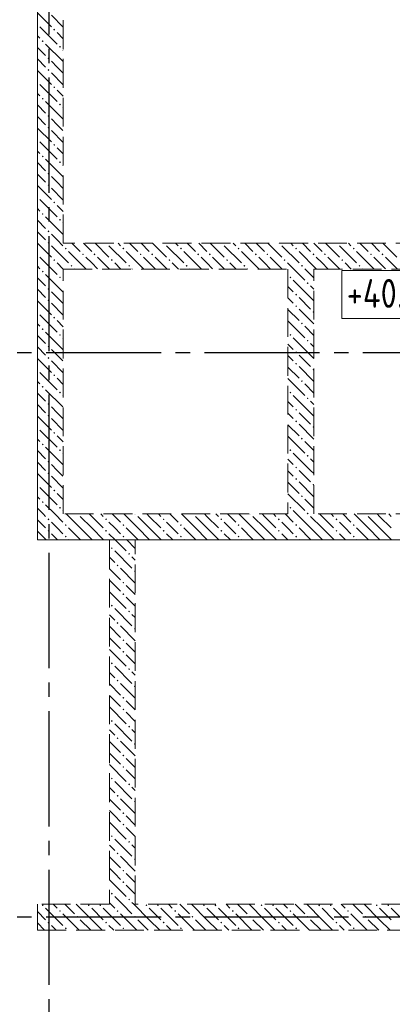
# Model space of a CAD drawing. Header units: millimetres. Extents: x 0 to 32559, y 0 to 42000.
# Tile 9 of 14: x 5348 to 7935, y 31465 to 38302. Entities that reach past the tile are written whole.
import ezdxf

# ---------------------------------------------------------------- set-up
doc = ezdxf.new("R2010")
doc.units = ezdxf.units.MM
doc.linetypes.add('______2', pattern=[270, 200, -70])
doc.linetypes.add('______5', pattern=[1100, 800, -100, 100, -100])
for name, color, linetype, lineweight in [('Высотные отметки', 7, 'Continuous', 25), ('ЖБ Перекрытие верхний уровень', 7, 'Continuous', 35), ('ЖБ Стена верхний уровень', 7, 'Continuous', 35), ('Оси', 40, '______5', 18)]:
    doc.layers.add(name, color=color, linetype=linetype, lineweight=lineweight)
doc.styles.add('GOST 2.304-81', font='txt')

msp = doc.modelspace()

# ---------------------------------------------------------------- hatches: boundary and pattern name
at = {"layer": 'ЖБ Стена верхний уровень', "linetype": 'Continuous', "lineweight": 18, "transparency": 33554687}
for points in [[(5470.5, 38276.6), (5474, 38273.1), (5470.5, 38269.7)], [(5581, 38233.1), (5587.5, 38239.6), (5594, 38233.1), (5587.5, 38226.6)], [(5501, 38153.1), (5507.5, 38159.6), (5514, 38153.1), (5507.5, 38146.6)], [(5621, 38113.1), (5627.5, 38119.6), (5634, 38113.1), (5627.5, 38106.6)], [(5541, 38033.1), (5547.5, 38039.6), (5554, 38033.1), (5547.5, 38026.6)], [(5541, 37953.1), (5547.5, 37959.6), (5554, 37953.1), (5547.5, 37946.6)], [(5470.5, 37876.6), (5474, 37873.1), (5470.5, 37869.7)], [(5581, 37833.1), (5587.5, 37839.6), (5594, 37833.1), (5587.5, 37826.6)], [(5501, 37753.1), (5507.5, 37759.6), (5514, 37753.1), (5507.5, 37746.6)], [(5621, 37713.1), (5627.5, 37719.6), (5634, 37713.1), (5627.5, 37706.6)], [(5541, 37633.1), (5547.5, 37639.6), (5554, 37633.1), (5547.5, 37626.6)], [(5541, 37553.1), (5547.5, 37559.6), (5554, 37553.1), (5547.5, 37546.6)], [(5470.5, 37476.6), (5474, 37473.1), (5470.5, 37469.7)], [(5581, 37433.1), (5587.5, 37439.6), (5594, 37433.1), (5587.5, 37426.6)], [(5501, 37353.1), (5507.5, 37359.6), (5514, 37353.1), (5507.5, 37346.6)], [(5621, 37313.1), (5627.5, 37319.6), (5634, 37313.1), (5627.5, 37306.6)], [(5541, 37233.1), (5547.5, 37239.6), (5554, 37233.1), (5547.5, 37226.6)], [(5541, 37153.1), (5547.5, 37159.6), (5554, 37153.1), (5547.5, 37146.6)], [(5470.5, 37076.6), (5474, 37073.1), (5470.5, 37069.7)], [(5581, 37033.1), (5587.5, 37039.6), (5594, 37033.1), (5587.5, 37026.6)], [(5501, 36953.1), (5507.5, 36959.6), (5514, 36953.1), (5507.5, 36946.6)], [(5621, 36913.1), (5627.5, 36919.6), (5634, 36913.1), (5627.5, 36906.6)], [(5541, 36833.1), (5547.5, 36839.6), (5554, 36833.1), (5547.5, 36826.6)], [(5541, 36753.1), (5547.5, 36759.6), (5554, 36753.1), (5547.5, 36746.6)], [(5661, 36713.1), (5667.5, 36719.6), (5674, 36713.1), (5667.5, 36706.6)], [(5950.8, 36750), (5947.5, 36746.6), (5944.1, 36750)], [(6061, 36713.1), (6067.5, 36719.6), (6074, 36713.1), (6067.5, 36706.6)], [(6350.8, 36750), (6347.5, 36746.6), (6344.1, 36750)], [(6461, 36713.1), (6467.5, 36719.6), (6474, 36713.1), (6467.5, 36706.6)], [(6750.8, 36750), (6747.5, 36746.6), (6744.1, 36750)], [(6861, 36713.1), (6867.5, 36719.6), (6874, 36713.1), (6867.5, 36706.6)], [(7150.8, 36750), (7147.5, 36746.6), (7144.1, 36750)], [(7261, 36713.1), (7267.5, 36719.6), (7274, 36713.1), (7267.5, 36706.6)], [(7550.8, 36750), (7547.5, 36746.6), (7544.1, 36750)], [(7661, 36713.1), (7667.5, 36719.6), (7674, 36713.1), (7667.5, 36706.6)], [(5470.5, 36676.6), (5474, 36673.1), (5470.5, 36669.7)], [(5781, 36673.1), (5787.5, 36679.6), (5794, 36673.1), (5787.5, 36666.6)], [(5861, 36673.1), (5867.5, 36679.6), (5874, 36673.1), (5867.5, 36666.6)], [(6181, 36673.1), (6187.5, 36679.6), (6194, 36673.1), (6187.5, 36666.6)], [(6261, 36673.1), (6267.5, 36679.6), (6274, 36673.1), (6267.5, 36666.6)], [(6581, 36673.1), (6587.5, 36679.6), (6594, 36673.1), (6587.5, 36666.6)], [(6661, 36673.1), (6667.5, 36679.6), (6674, 36673.1), (6667.5, 36666.6)], [(6981, 36673.1), (6987.5, 36679.6), (6994, 36673.1), (6987.5, 36666.6)], [(7061, 36673.1), (7067.5, 36679.6), (7074, 36673.1), (7067.5, 36666.6)], [(7381, 36673.1), (7387.5, 36679.6), (7394, 36673.1), (7387.5, 36666.6)], [(7461, 36673.1), (7467.5, 36679.6), (7474, 36673.1), (7467.5, 36666.6)], [(7781, 36673.1), (7787.5, 36679.6), (7794, 36673.1), (7787.5, 36666.6)], [(7861, 36673.1), (7867.5, 36679.6), (7874, 36673.1), (7867.5, 36666.6)], [(5581, 36633.1), (5587.5, 36639.6), (5594, 36633.1), (5587.5, 36626.6)], [(5701, 36593.1), (5707.5, 36599.6), (5714, 36593.1), (5707.5, 36586.6)], [(5981, 36633.1), (5987.5, 36639.6), (5994, 36633.1), (5987.5, 36626.6)], [(6101, 36593.1), (6107.5, 36599.6), (6114, 36593.1), (6107.5, 36586.6)], [(6381, 36633.1), (6387.5, 36639.6), (6394, 36633.1), (6387.5, 36626.6)], [(6501, 36593.1), (6507.5, 36599.6), (6514, 36593.1), (6507.5, 36586.6)], [(6781, 36633.1), (6787.5, 36639.6), (6794, 36633.1), (6787.5, 36626.6)], [(6901, 36593.1), (6907.5, 36599.6), (6914, 36593.1), (6907.5, 36586.6)], [(7181, 36633.1), (7187.5, 36639.6), (7194, 36633.1), (7187.5, 36626.6)], [(7301, 36593.1), (7307.5, 36599.6), (7314, 36593.1), (7307.5, 36586.6)], [(7581, 36633.1), (7587.5, 36639.6), (7594, 36633.1), (7587.5, 36626.6)], [(7701, 36593.1), (7707.5, 36599.6), (7714, 36593.1), (7707.5, 36586.6)], [(5501, 36553.1), (5507.5, 36559.6), (5514, 36553.1), (5507.5, 36546.6)], [(5621, 36513.1), (5627.5, 36519.6), (5634, 36513.1), (5627.5, 36506.6)], [(7221, 36513.1), (7227.5, 36519.6), (7234, 36513.1), (7227.5, 36506.6)], [(7341, 36473.1), (7347.5, 36479.6), (7354, 36473.1), (7347.5, 36466.6)], [(5541, 36433.1), (5547.5, 36439.6), (5554, 36433.1), (5547.5, 36426.6)], [(7261, 36393.1), (7267.5, 36399.6), (7274, 36393.1), (7267.5, 36386.6)], [(5541, 36353.1), (5547.5, 36359.6), (5554, 36353.1), (5547.5, 36346.6)], [(7261, 36313.1), (7267.5, 36319.6), (7274, 36313.1), (7267.5, 36306.6)], [(5470.5, 36276.6), (5474, 36273.1), (5470.5, 36269.7)], [(5581, 36233.1), (5587.5, 36239.6), (5594, 36233.1), (5587.5, 36226.6)], [(7381, 36273.1), (7387.5, 36279.6), (7390.5, 36276.6), (7390.5, 36269.7), (7387.5, 36266.6)], [(7301, 36193.1), (7307.5, 36199.6), (7314, 36193.1), (7307.5, 36186.6)], [(5501, 36153.1), (5507.5, 36159.6), (5514, 36153.1), (5507.5, 36146.6)], [(5621, 36113.1), (5627.5, 36119.6), (5634, 36113.1), (5627.5, 36106.6)], [(7221, 36113.1), (7227.5, 36119.6), (7234, 36113.1), (7227.5, 36106.6)], [(5541, 36033.1), (5547.5, 36039.6), (5554, 36033.1), (5547.5, 36026.6)], [(7341, 36073.1), (7347.5, 36079.6), (7354, 36073.1), (7347.5, 36066.6)], [(7261, 35993.1), (7267.5, 35999.6), (7274, 35993.1), (7267.5, 35986.6)], [(5541, 35953.1), (5547.5, 35959.6), (5554, 35953.1), (5547.5, 35946.6)], [(7261, 35913.1), (7267.5, 35919.6), (7274, 35913.1), (7267.5, 35906.6)], [(5470.5, 35876.6), (5474, 35873.1), (5470.5, 35869.7)], [(5581, 35833.1), (5587.5, 35839.6), (5594, 35833.1), (5587.5, 35826.6)], [(7381, 35873.1), (7387.5, 35879.6), (7390.5, 35876.6), (7390.5, 35869.7), (7387.5, 35866.6)], [(5501, 35753.1), (5507.5, 35759.6), (5514, 35753.1), (5507.5, 35746.6)], [(7301, 35793.1), (7307.5, 35799.6), (7314, 35793.1), (7307.5, 35786.6)], [(5621, 35713.1), (5627.5, 35719.6), (5634, 35713.1), (5627.5, 35706.6)], [(7221, 35713.1), (7227.5, 35719.6), (7234, 35713.1), (7227.5, 35706.6)], [(5541, 35633.1), (5547.5, 35639.6), (5554, 35633.1), (5547.5, 35626.6)], [(7341, 35673.1), (7347.5, 35679.6), (7354, 35673.1), (7347.5, 35666.6)], [(5541, 35553.1), (5547.5, 35559.6), (5554, 35553.1), (5547.5, 35546.6)], [(7261, 35593.1), (7267.5, 35599.6), (7274, 35593.1), (7267.5, 35586.6)], [(7261, 35513.1), (7267.5, 35519.6), (7274, 35513.1), (7267.5, 35506.6)], [(5470.5, 35476.6), (5474, 35473.1), (5470.5, 35469.7)], [(5581, 35433.1), (5587.5, 35439.6), (5594, 35433.1), (5587.5, 35426.6)], [(7381, 35473.1), (7387.5, 35479.6), (7390.5, 35476.6), (7390.5, 35469.7), (7387.5, 35466.6)], [(5501, 35353.1), (5507.5, 35359.6), (5514, 35353.1), (5507.5, 35346.6)], [(7301, 35393.1), (7307.5, 35399.6), (7314, 35393.1), (7307.5, 35386.6)], [(5621, 35313.1), (5627.5, 35319.6), (5634, 35313.1), (5627.5, 35306.6)], [(7221, 35313.1), (7227.5, 35319.6), (7234, 35313.1), (7227.5, 35306.6)], [(7341, 35273.1), (7347.5, 35279.6), (7354, 35273.1), (7347.5, 35266.6)], [(5541, 35233.1), (5547.5, 35239.6), (5554, 35233.1), (5547.5, 35226.6)], [(5541, 35153.1), (5547.5, 35159.6), (5554, 35153.1), (5547.5, 35146.6)], [(7261, 35193.1), (7267.5, 35199.6), (7274, 35193.1), (7267.5, 35186.6)], [(5470.5, 35076.6), (5474, 35073.1), (5470.5, 35069.7)], [(7261, 35113.1), (7267.5, 35119.6), (7274, 35113.1), (7267.5, 35106.6)], [(7381, 35073.1), (7387.5, 35079.6), (7390.5, 35076.6), (7390.5, 35069.7), (7387.5, 35066.6)], [(5581, 35033.1), (5587.5, 35039.6), (5594, 35033.1), (5587.5, 35026.6)], [(5501, 34953.1), (5507.5, 34959.6), (5514, 34953.1), (5507.5, 34946.6)], [(7301, 34993.1), (7307.5, 34999.6), (7314, 34993.1), (7307.5, 34986.6)], [(5621, 34913.1), (5627.5, 34919.6), (5634, 34913.1), (5627.5, 34906.6)], [(5750.8, 34870), (5747.5, 34866.6), (5744.1, 34870)], [(6150.8, 34870), (6147.5, 34866.6), (6144.1, 34870)], [(6550.8, 34870), (6547.5, 34866.6), (6544.1, 34870)], [(6950.8, 34870), (6947.5, 34866.6), (6944.1, 34870)], [(7221, 34913.1), (7227.5, 34919.6), (7234, 34913.1), (7227.5, 34906.6)], [(7341, 34873.1), (7347.5, 34879.6), (7354, 34873.1), (7350.8, 34870), (7344.1, 34870)], [(7350.8, 34870), (7347.5, 34866.6), (7344.1, 34870)], [(7750.8, 34870), (7747.5, 34866.6), (7744.1, 34870)], [(5541, 34833.1), (5547.5, 34839.6), (5554, 34833.1), (5547.5, 34826.6)], [(5661, 34793.1), (5667.5, 34799.6), (5674, 34793.1), (5667.5, 34786.6)], [(5941, 34833.1), (5947.5, 34839.6), (5954, 34833.1), (5947.5, 34826.6)], [(6061, 34793.1), (6067.5, 34799.6), (6074, 34793.1), (6067.5, 34786.6)], [(6341, 34833.1), (6347.5, 34839.6), (6354, 34833.1), (6347.5, 34826.6)], [(6461, 34793.1), (6467.5, 34799.6), (6474, 34793.1), (6467.5, 34786.6)], [(6741, 34833.1), (6747.5, 34839.6), (6754, 34833.1), (6747.5, 34826.6)], [(6861, 34793.1), (6867.5, 34799.6), (6874, 34793.1), (6867.5, 34786.6)], [(7141, 34833.1), (7147.5, 34839.6), (7154, 34833.1), (7147.5, 34826.6)], [(7261, 34793.1), (7267.5, 34799.6), (7274, 34793.1), (7267.5, 34786.6)], [(7541, 34833.1), (7547.5, 34839.6), (7554, 34833.1), (7547.5, 34826.6)], [(7661, 34793.1), (7667.5, 34799.6), (7674, 34793.1), (7667.5, 34786.6)], [(5541, 34753.1), (5547.5, 34759.6), (5554, 34753.1), (5547.5, 34746.6)], [(5941, 34753.1), (5947.5, 34759.6), (5954, 34753.1), (5947.5, 34746.6)], [(6341, 34753.1), (6347.5, 34759.6), (6354, 34753.1), (6347.5, 34746.6)], [(6741, 34753.1), (6747.5, 34759.6), (6754, 34753.1), (6747.5, 34746.6)], [(7141, 34753.1), (7147.5, 34759.6), (7154, 34753.1), (7147.5, 34746.6)], [(7541, 34753.1), (7547.5, 34759.6), (7554, 34753.1), (7547.5, 34746.6)], [(5661, 34713.1), (5667.5, 34719.6), (5674, 34713.1), (5667.5, 34706.6)], [(6061, 34713.1), (6067.5, 34719.6), (6074, 34713.1), (6067.5, 34706.6)], [(6461, 34713.1), (6467.5, 34719.6), (6474, 34713.1), (6467.5, 34706.6)], [(6861, 34713.1), (6867.5, 34719.6), (6874, 34713.1), (6867.5, 34706.6)], [(7261, 34713.1), (7267.5, 34719.6), (7274, 34713.1), (7267.5, 34706.6)], [(7661, 34713.1), (7667.5, 34719.6), (7674, 34713.1), (7667.5, 34706.6)], [(5981, 34633.1), (5987.5, 34639.6), (5994, 34633.1), (5987.5, 34626.6)], [(6101, 34593.1), (6107.5, 34599.6), (6114, 34593.1), (6107.5, 34586.6)], [(6021, 34513.1), (6027.5, 34519.6), (6034, 34513.1), (6027.5, 34506.6)], [(6141, 34473.1), (6147.5, 34479.6), (6150.5, 34476.6), (6150.5, 34469.7), (6147.5, 34466.6)], [(6061, 34393.1), (6067.5, 34399.6), (6074, 34393.1), (6067.5, 34386.6)], [(6061, 34313.1), (6067.5, 34319.6), (6074, 34313.1), (6067.5, 34306.6)], [(5981, 34233.1), (5987.5, 34239.6), (5994, 34233.1), (5987.5, 34226.6)], [(6101, 34193.1), (6107.5, 34199.6), (6114, 34193.1), (6107.5, 34186.6)], [(6021, 34113.1), (6027.5, 34119.6), (6034, 34113.1), (6027.5, 34106.6)], [(6141, 34073.1), (6147.5, 34079.6), (6150.5, 34076.6), (6150.5, 34069.7), (6147.5, 34066.6)], [(6061, 33993.1), (6067.5, 33999.6), (6074, 33993.1), (6067.5, 33986.6)], [(6061, 33913.1), (6067.5, 33919.6), (6074, 33913.1), (6067.5, 33906.6)], [(5981, 33833.1), (5987.5, 33839.6), (5994, 33833.1), (5987.5, 33826.6)], [(6101, 33793.1), (6107.5, 33799.6), (6114, 33793.1), (6107.5, 33786.6)], [(6021, 33713.1), (6027.5, 33719.6), (6034, 33713.1), (6027.5, 33706.6)], [(6141, 33673.1), (6147.5, 33679.6), (6150.5, 33676.6), (6150.5, 33669.7), (6147.5, 33666.6)], [(6061, 33593.1), (6067.5, 33599.6), (6074, 33593.1), (6067.5, 33586.6)], [(6061, 33513.1), (6067.5, 33519.6), (6074, 33513.1), (6067.5, 33506.6)], [(5981, 33433.1), (5987.5, 33439.6), (5994, 33433.1), (5987.5, 33426.6)], [(6101, 33393.1), (6107.5, 33399.6), (6114, 33393.1), (6107.5, 33386.6)], [(6021, 33313.1), (6027.5, 33319.6), (6034, 33313.1), (6027.5, 33306.6)], [(6141, 33273.1), (6147.5, 33279.6), (6150.5, 33276.6), (6150.5, 33269.7), (6147.5, 33266.6)], [(6061, 33193.1), (6067.5, 33199.6), (6074, 33193.1), (6067.5, 33186.6)], [(6061, 33113.1), (6067.5, 33119.6), (6074, 33113.1), (6067.5, 33106.6)], [(5981, 33033.1), (5987.5, 33039.6), (5994, 33033.1), (5987.5, 33026.6)], [(6101, 32993.1), (6107.5, 32999.6), (6114, 32993.1), (6107.5, 32986.6)], [(6021, 32913.1), (6027.5, 32919.6), (6034, 32913.1), (6027.5, 32906.6)], [(6141, 32873.1), (6147.5, 32879.6), (6150.5, 32876.6), (6150.5, 32869.7), (6147.5, 32866.6)], [(6061, 32793.1), (6067.5, 32799.6), (6074, 32793.1), (6067.5, 32786.6)], [(6061, 32713.1), (6067.5, 32719.6), (6074, 32713.1), (6067.5, 32706.6)], [(5981, 32633.1), (5987.5, 32639.6), (5994, 32633.1), (5987.5, 32626.6)], [(6101, 32593.1), (6107.5, 32599.6), (6114, 32593.1), (6107.5, 32586.6)], [(6021, 32513.1), (6027.5, 32519.6), (6034, 32513.1), (6027.5, 32506.6)], [(6141, 32473.1), (6147.5, 32479.6), (6150.5, 32476.6), (6150.5, 32469.7), (6147.5, 32466.6)], [(6061, 32393.1), (6067.5, 32399.6), (6074, 32393.1), (6067.5, 32386.6)], [(6061, 32313.1), (6067.5, 32319.6), (6074, 32313.1), (6067.5, 32306.6)], [(5981, 32233.1), (5987.5, 32239.6), (5994, 32233.1), (5987.5, 32226.6)], [(5501, 32153.1), (5507.5, 32159.6), (5514, 32153.1), (5507.5, 32146.6)], [(5821, 32153.1), (5827.5, 32159.6), (5834, 32153.1), (5827.5, 32146.6)], [(5901, 32153.1), (5907.5, 32159.6), (5914, 32153.1), (5907.5, 32146.6)], [(6101, 32193.1), (6107.5, 32199.6), (6114, 32193.1), (6107.5, 32186.6)], [(6221, 32153.1), (6227.5, 32159.6), (6234, 32153.1), (6227.5, 32146.6)], [(6301, 32153.1), (6307.5, 32159.6), (6314, 32153.1), (6307.5, 32146.6)], [(6621, 32153.1), (6627.5, 32159.6), (6634, 32153.1), (6627.5, 32146.6)], [(6701, 32153.1), (6707.5, 32159.6), (6714, 32153.1), (6707.5, 32146.6)], [(7021, 32153.1), (7027.5, 32159.6), (7034, 32153.1), (7027.5, 32146.6)], [(7101, 32153.1), (7107.5, 32159.6), (7114, 32153.1), (7107.5, 32146.6)], [(7421, 32153.1), (7427.5, 32159.6), (7434, 32153.1), (7427.5, 32146.6)], [(7501, 32153.1), (7507.5, 32159.6), (7514, 32153.1), (7507.5, 32146.6)], [(7821, 32153.1), (7827.5, 32159.6), (7834, 32153.1), (7827.5, 32146.6)], [(7901, 32153.1), (7907.5, 32159.6), (7914, 32153.1), (7907.5, 32146.6)], [(5621, 32113.1), (5627.5, 32119.6), (5634, 32113.1), (5627.5, 32106.6)], [(5741, 32073.1), (5747.5, 32079.6), (5754, 32073.1), (5747.5, 32066.6)], [(6021, 32113.1), (6027.5, 32119.6), (6034, 32113.1), (6027.5, 32106.6)], [(6141, 32073.1), (6147.5, 32079.6), (6154, 32073.1), (6147.5, 32066.6)], [(6421, 32113.1), (6427.5, 32119.6), (6434, 32113.1), (6427.5, 32106.6)], [(6541, 32073.1), (6547.5, 32079.6), (6554, 32073.1), (6547.5, 32066.6)], [(6821, 32113.1), (6827.5, 32119.6), (6834, 32113.1), (6827.5, 32106.6)], [(6941, 32073.1), (6947.5, 32079.6), (6954, 32073.1), (6947.5, 32066.6)], [(7221, 32113.1), (7227.5, 32119.6), (7234, 32113.1), (7227.5, 32106.6)], [(7341, 32073.1), (7347.5, 32079.6), (7354, 32073.1), (7347.5, 32066.6)], [(7621, 32113.1), (7627.5, 32119.6), (7634, 32113.1), (7627.5, 32106.6)], [(7741, 32073.1), (7747.5, 32079.6), (7754, 32073.1), (7747.5, 32066.6)], [(5541, 32033.1), (5547.5, 32039.6), (5554, 32033.1), (5547.5, 32026.6)], [(5661, 31993.1), (5667.5, 31999.6), (5674, 31993.1), (5667.5, 31986.6)], [(5941, 32033.1), (5947.5, 32039.6), (5954, 32033.1), (5947.5, 32026.6)], [(6061, 31993.1), (6067.5, 31999.6), (6074, 31993.1), (6067.5, 31986.6)], [(6341, 32033.1), (6347.5, 32039.6), (6354, 32033.1), (6347.5, 32026.6)], [(6461, 31993.1), (6467.5, 31999.6), (6474, 31993.1), (6467.5, 31986.6)], [(6741, 32033.1), (6747.5, 32039.6), (6754, 32033.1), (6747.5, 32026.6)], [(6861, 31993.1), (6867.5, 31999.6), (6874, 31993.1), (6867.5, 31986.6)], [(7141, 32033.1), (7147.5, 32039.6), (7154, 32033.1), (7147.5, 32026.6)], [(7261, 31993.1), (7267.5, 31999.6), (7274, 31993.1), (7267.5, 31986.6)], [(7541, 32033.1), (7547.5, 32039.6), (7554, 32033.1), (7547.5, 32026.6)], [(7661, 31993.1), (7667.5, 31999.6), (7674, 31993.1), (7667.5, 31986.6)]]:
    msp.add_hatch(color=7, dxfattribs=at).paths.add_polyline_path(points, flags=16)

# ---------------------------------------------------------------- linework, layer by layer
at = {"layer": 'Высотные отметки', "color": 7, "linetype": 'Continuous', "lineweight": 18, "transparency": 33554687}
msp.add_lwpolyline([(7584.7, 36228.2), (8435.8, 36228.2), (8435.8, 36561.5), (7584.7, 36561.5), (7584.7, 36228.2)], dxfattribs=at)
at = {"layer": 'ЖБ Перекрытие верхний уровень', "color": 7, "linetype": 'Continuous', "lineweight": 18, "transparency": 33554687}
for p, q in [((5470.5, 38920), (5470.5, 34690)), ((5470.5, 34690), (10195.5, 34690))]:
    msp.add_line(p, q, dxfattribs=at)
at = {"layer": 'ЖБ Стена верхний уровень', "color": 251, "linetype": '______2', "lineweight": 13, "true_color": 0x656565, "transparency": 33554687}
for p, q in [((5470.5, 39820), (5470.5, 36750)), ((5650.5, 36750), (5650.5, 39820)), ((5470.5, 36750), (5470.5, 36570)), ((10050.5, 36750), (5650.5, 36750)), ((5470.5, 36570), (5470.5, 34870)), ((5650.5, 34870), (5650.5, 36570)), ((5650.5, 36570), (7210.5, 36570)), ((7210.5, 36570), (7210.5, 34870)), ((7390.5, 36570), (10050.5, 36570)), ((7390.5, 34870), (7390.5, 36570)), ((5470.5, 34870), (5470.5, 34690)), ((7210.5, 34870), (5650.5, 34870)), ((10050.5, 34870), (7390.5, 34870)), ((5470.5, 34690), (5970.5, 34690)), ((5970.5, 34690), (5970.5, 32160)), ((6150.5, 34690), (11300.5, 34690)), ((6150.5, 32160), (6150.5, 34690)), ((5970.5, 32160), (5470.5, 32160)), ((5470.5, 32160), (5470.5, 31980)), ((11300.5, 32160), (6150.5, 32160)), ((5470.5, 31980), (11300.5, 31980))]:
    msp.add_line(p, q, dxfattribs=at)
at = {"layer": 'ЖБ Стена верхний уровень', "color": 9, "linetype": 'Continuous', "lineweight": 18, "true_color": 0xc7c7c7, "transparency": 33554687}
for p, q in [((5470.5, 38350.1), (5567.5, 38253.1)), ((5567.5, 38333.1), (5650.5, 38250.1)), ((5487.5, 38253.1), (5607.5, 38133.1)), ((5487.5, 38173.1), (5470.5, 38190.1)), ((5607.5, 38213.1), (5650.5, 38170.1)), ((5470.5, 38110.1), (5527.5, 38053.1)), ((5527.5, 38133.1), (5647.5, 38013.1)), ((5650.5, 38090.1), (5647.5, 38093.1)), ((5470.5, 38030.1), (5527.5, 37973.1)), ((5607.5, 37973.1), (5567.5, 38013.1)), ((5470.5, 37950.1), (5567.5, 37853.1)), ((5647.5, 37933.1), (5607.5, 37973.1)), ((5567.5, 37933.1), (5650.5, 37850.1)), ((5487.5, 37853.1), (5607.5, 37733.1)), ((5607.5, 37813.1), (5650.5, 37770.1)), ((5487.5, 37773.1), (5470.5, 37790.1)), ((5470.5, 37710.1), (5527.5, 37653.1)), ((5527.5, 37733.1), (5647.5, 37613.1)), ((5650.5, 37690.1), (5647.5, 37693.1)), ((5470.5, 37630.1), (5527.5, 37573.1)), ((5607.5, 37573.1), (5567.5, 37613.1)), ((5470.5, 37550.1), (5567.5, 37453.1)), ((5647.5, 37533.1), (5607.5, 37573.1)), ((5567.5, 37533.1), (5650.5, 37450.1)), ((5487.5, 37453.1), (5607.5, 37333.1)), ((5607.5, 37413.1), (5650.5, 37370.1)), ((5487.5, 37373.1), (5470.5, 37390.1)), ((5527.5, 37333.1), (5647.5, 37213.1)), ((5470.5, 37310.1), (5527.5, 37253.1)), ((5650.5, 37290.1), (5647.5, 37293.1)), ((5470.5, 37230.1), (5527.5, 37173.1)), ((5607.5, 37173.1), (5567.5, 37213.1)), ((5470.5, 37150.1), (5567.5, 37053.1)), ((5567.5, 37133.1), (5650.5, 37050.1)), ((5647.5, 37133.1), (5607.5, 37173.1)), ((5487.5, 36973.1), (5470.5, 36990.1)), ((5487.5, 37053.1), (5607.5, 36933.1)), ((5607.5, 37013.1), (5650.5, 36970.1)), ((5527.5, 36933.1), (5647.5, 36813.1)), ((5470.5, 36910.1), (5527.5, 36853.1)), ((5650.5, 36890.1), (5647.5, 36893.1)), ((5470.5, 36830.1), (5527.5, 36773.1)), ((5607.5, 36773.1), (5567.5, 36813.1)), ((5470.5, 36750.1), (5567.5, 36653.1)), ((5567.5, 36733.1), (5650.5, 36650.1)), ((5647.5, 36733.1), (5607.5, 36773.1)), ((5710.6, 36750), (5767.5, 36693.1)), ((5790.6, 36750), (5847.5, 36693.1)), ((5870.6, 36750), (5967.5, 36653.1)), ((5967.5, 36733.1), (6087.5, 36613.1)), ((6047.5, 36733.1), (6030.6, 36750)), ((6110.6, 36750), (6167.5, 36693.1)), ((6190.6, 36750), (6247.5, 36693.1)), ((6270.6, 36750), (6367.5, 36653.1)), ((6367.5, 36733.1), (6487.5, 36613.1)), ((6447.5, 36733.1), (6430.6, 36750)), ((6510.6, 36750), (6567.5, 36693.1)), ((6590.6, 36750), (6647.5, 36693.1)), ((6670.6, 36750), (6767.5, 36653.1)), ((6767.5, 36733.1), (6887.5, 36613.1)), ((6847.5, 36733.1), (6830.6, 36750)), ((6910.6, 36750), (6967.5, 36693.1)), ((6990.6, 36750), (7047.5, 36693.1)), ((7070.6, 36750), (7167.5, 36653.1)), ((7167.5, 36733.1), (7287.5, 36613.1)), ((7247.5, 36733.1), (7230.6, 36750)), ((7310.6, 36750), (7367.5, 36693.1)), ((7390.6, 36750), (7447.5, 36693.1)), ((7470.6, 36750), (7567.5, 36653.1)), ((7567.5, 36733.1), (7687.5, 36613.1)), ((7647.5, 36733.1), (7630.6, 36750)), ((7710.6, 36750), (7767.5, 36693.1)), ((7790.6, 36750), (7847.5, 36693.1)), ((7870.6, 36750), (7967.5, 36653.1)), ((5487.5, 36653.1), (5607.5, 36533.1)), ((5650.5, 36650.1), (5687.5, 36613.1)), ((5687.5, 36693.1), (5807.5, 36573.1)), ((5847.5, 36613.1), (5807.5, 36653.1)), ((5887.5, 36653.1), (5970.6, 36570)), ((6087.5, 36693.1), (6207.5, 36573.1)), ((6247.5, 36613.1), (6207.5, 36653.1)), ((6287.5, 36653.1), (6370.6, 36570)), ((6487.5, 36693.1), (6607.5, 36573.1)), ((6647.5, 36613.1), (6607.5, 36653.1)), ((6687.5, 36653.1), (6770.6, 36570)), ((6887.5, 36693.1), (7007.5, 36573.1)), ((7047.5, 36613.1), (7007.5, 36653.1)), ((7087.5, 36653.1), (7170.6, 36570)), ((7287.5, 36693.1), (7407.5, 36573.1)), ((7447.5, 36613.1), (7407.5, 36653.1)), ((7487.5, 36653.1), (7570.6, 36570)), ((7687.5, 36693.1), (7807.5, 36573.1)), ((7847.5, 36613.1), (7807.5, 36653.1)), ((7887.5, 36653.1), (7970.6, 36570)), ((5487.5, 36573.1), (5470.5, 36590.1)), ((5607.5, 36613.1), (5650.5, 36570.1)), ((5887.5, 36573.1), (5847.5, 36613.1)), ((6007.5, 36613.1), (6050.6, 36570)), ((6287.5, 36573.1), (6247.5, 36613.1)), ((6407.5, 36613.1), (6450.6, 36570)), ((6687.5, 36573.1), (6647.5, 36613.1)), ((6807.5, 36613.1), (6850.6, 36570)), ((7087.5, 36573.1), (7047.5, 36613.1)), ((7207.5, 36613.1), (7250.6, 36570)), ((7487.5, 36573.1), (7447.5, 36613.1)), ((7607.5, 36613.1), (7650.6, 36570)), ((7887.5, 36573.1), (7847.5, 36613.1)), ((5470.5, 36510.1), (5527.5, 36453.1)), ((5527.5, 36533.1), (5647.5, 36413.1)), ((5650.5, 36570.1), (5650.6, 36570)), ((5730.6, 36570), (5727.5, 36573.1)), ((6130.6, 36570), (6127.5, 36573.1)), ((6530.6, 36570), (6527.5, 36573.1)), ((6930.6, 36570), (6927.5, 36573.1)), ((7250.6, 36570), (7327.5, 36493.1)), ((7330.6, 36570), (7327.5, 36573.1)), ((7390.5, 36510.1), (7330.6, 36570)), ((7730.6, 36570), (7727.5, 36573.1)), ((5650.5, 36490.1), (5647.5, 36493.1)), ((7210.5, 36450.1), (7247.5, 36413.1)), ((7367.5, 36373.1), (7247.5, 36493.1)), ((7367.5, 36453.1), (7390.5, 36430.1)), ((5470.5, 36430.1), (5527.5, 36373.1)), ((5607.5, 36373.1), (5567.5, 36413.1)), ((5647.5, 36333.1), (5607.5, 36373.1)), ((7287.5, 36373.1), (7367.5, 36293.1)), ((7367.5, 36373.1), (7390.5, 36350.1)), ((5470.5, 36350.1), (5567.5, 36253.1)), ((5567.5, 36333.1), (5650.5, 36250.1)), ((7247.5, 36333.1), (7210.5, 36370.1)), ((5487.5, 36253.1), (5607.5, 36133.1)), ((7210.5, 36290.1), (7287.5, 36213.1)), ((7287.5, 36293.1), (7390.5, 36190.1)), ((5487.5, 36173.1), (5470.5, 36190.1)), ((5607.5, 36213.1), (5650.5, 36170.1)), ((7210.5, 36210.1), (7327.5, 36093.1)), ((7390.5, 36110.1), (7327.5, 36173.1)), ((5470.5, 36110.1), (5527.5, 36053.1)), ((5527.5, 36133.1), (5647.5, 36013.1)), ((5650.5, 36090.1), (5647.5, 36093.1)), ((7210.5, 36050.1), (7247.5, 36013.1)), ((7367.5, 35973.1), (7247.5, 36093.1)), ((7367.5, 36053.1), (7390.5, 36030.1)), ((5470.5, 36030.1), (5527.5, 35973.1)), ((5607.5, 35973.1), (5567.5, 36013.1)), ((5647.5, 35933.1), (5607.5, 35973.1)), ((7247.5, 35933.1), (7210.5, 35970.1)), ((7287.5, 35973.1), (7367.5, 35893.1)), ((7367.5, 35973.1), (7390.5, 35950.1)), ((5470.5, 35950.1), (5567.5, 35853.1)), ((5567.5, 35933.1), (5650.5, 35850.1)), ((5487.5, 35853.1), (5607.5, 35733.1)), ((7210.5, 35890.1), (7287.5, 35813.1)), ((7287.5, 35893.1), (7390.5, 35790.1)), ((5487.5, 35773.1), (5470.5, 35790.1)), ((5607.5, 35813.1), (5650.5, 35770.1)), ((7210.5, 35810.1), (7327.5, 35693.1)), ((7390.5, 35710.1), (7327.5, 35773.1)), ((5470.5, 35710.1), (5527.5, 35653.1)), ((5527.5, 35733.1), (5647.5, 35613.1)), ((5650.5, 35690.1), (5647.5, 35693.1)), ((7367.5, 35573.1), (7247.5, 35693.1)), ((5470.5, 35630.1), (5527.5, 35573.1)), ((7210.5, 35650.1), (7247.5, 35613.1)), ((7367.5, 35653.1), (7390.5, 35630.1)), ((5607.5, 35573.1), (5567.5, 35613.1)), ((5647.5, 35533.1), (5607.5, 35573.1)), ((7247.5, 35533.1), (7210.5, 35570.1)), ((7287.5, 35573.1), (7367.5, 35493.1)), ((7367.5, 35573.1), (7390.5, 35550.1)), ((5470.5, 35550.1), (5567.5, 35453.1)), ((5567.5, 35533.1), (5650.5, 35450.1)), ((7210.5, 35490.1), (7287.5, 35413.1)), ((7287.5, 35493.1), (7390.5, 35390.1)), ((5487.5, 35453.1), (5607.5, 35333.1)), ((5487.5, 35373.1), (5470.5, 35390.1)), ((5607.5, 35413.1), (5650.5, 35370.1)), ((7210.5, 35410.1), (7327.5, 35293.1)), ((7390.5, 35310.1), (7327.5, 35373.1)), ((5470.5, 35310.1), (5527.5, 35253.1)), ((5527.5, 35333.1), (5647.5, 35213.1)), ((5650.5, 35290.1), (5647.5, 35293.1)), ((7367.5, 35173.1), (7247.5, 35293.1)), ((5470.5, 35230.1), (5527.5, 35173.1)), ((5607.5, 35173.1), (5567.5, 35213.1)), ((7210.5, 35250.1), (7247.5, 35213.1)), ((7367.5, 35253.1), (7390.5, 35230.1)), ((5470.5, 35150.1), (5567.5, 35053.1)), ((5647.5, 35133.1), (5607.5, 35173.1)), ((7247.5, 35133.1), (7210.5, 35170.1)), ((7287.5, 35173.1), (7367.5, 35093.1)), ((7367.5, 35173.1), (7390.5, 35150.1)), ((5567.5, 35133.1), (5650.5, 35050.1)), ((7210.5, 35090.1), (7287.5, 35013.1)), ((7287.5, 35093.1), (7390.5, 34990.1)), ((5487.5, 35053.1), (5607.5, 34933.1)), ((5607.5, 35013.1), (5650.5, 34970.1)), ((7210.5, 35010.1), (7327.5, 34893.1)), ((5487.5, 34973.1), (5470.5, 34990.1)), ((7390.5, 34910.1), (7327.5, 34973.1)), ((5470.5, 34910.1), (5510.6, 34870)), ((5510.6, 34870), (5527.5, 34853.1)), ((5527.5, 34933.1), (5590.6, 34870)), ((5590.6, 34870), (5647.5, 34813.1)), ((5650.5, 34890.1), (5647.5, 34893.1)), ((5767.5, 34773.1), (5670.6, 34870)), ((5847.5, 34853.1), (5830.6, 34870)), ((5910.6, 34870), (5927.5, 34853.1)), ((5990.6, 34870), (6047.5, 34813.1)), ((6167.5, 34773.1), (6070.6, 34870)), ((6247.5, 34853.1), (6230.6, 34870)), ((6310.6, 34870), (6327.5, 34853.1)), ((6390.6, 34870), (6447.5, 34813.1)), ((6567.5, 34773.1), (6470.6, 34870)), ((6647.5, 34853.1), (6630.6, 34870)), ((6710.6, 34870), (6727.5, 34853.1)), ((6790.6, 34870), (6847.5, 34813.1)), ((6967.5, 34773.1), (6870.6, 34870)), ((7047.5, 34853.1), (7030.6, 34870)), ((7110.6, 34870), (7127.5, 34853.1)), ((7190.6, 34870), (7247.5, 34813.1)), ((7270.6, 34870), (7247.5, 34893.1)), ((7367.5, 34773.1), (7270.6, 34870)), ((7447.5, 34853.1), (7430.6, 34870)), ((7510.6, 34870), (7527.5, 34853.1)), ((7590.6, 34870), (7647.5, 34813.1)), ((7767.5, 34773.1), (7670.6, 34870)), ((7847.5, 34853.1), (7830.6, 34870)), ((7910.6, 34870), (7927.5, 34853.1)), ((5470.5, 34830.1), (5527.5, 34773.1)), ((5607.5, 34773.1), (5567.5, 34813.1)), ((5767.5, 34853.1), (5847.5, 34773.1)), ((5847.5, 34853.1), (5927.5, 34773.1)), ((6007.5, 34773.1), (5967.5, 34813.1)), ((6167.5, 34853.1), (6247.5, 34773.1)), ((6247.5, 34853.1), (6327.5, 34773.1)), ((6407.5, 34773.1), (6367.5, 34813.1)), ((6567.5, 34853.1), (6647.5, 34773.1)), ((6647.5, 34853.1), (6727.5, 34773.1)), ((6807.5, 34773.1), (6767.5, 34813.1)), ((6967.5, 34853.1), (7047.5, 34773.1)), ((7047.5, 34853.1), (7127.5, 34773.1)), ((7207.5, 34773.1), (7167.5, 34813.1)), ((7367.5, 34853.1), (7447.5, 34773.1)), ((7447.5, 34853.1), (7527.5, 34773.1)), ((7607.5, 34773.1), (7567.5, 34813.1)), ((7767.5, 34853.1), (7847.5, 34773.1)), ((7847.5, 34853.1), (7927.5, 34773.1)), ((5470.5, 34750.1), (5530.6, 34690)), ((5567.5, 34733.1), (5610.6, 34690)), ((5647.5, 34733.1), (5607.5, 34773.1)), ((5687.5, 34773.1), (5767.5, 34693.1)), ((5767.5, 34773.1), (5847.5, 34693.1)), ((5847.5, 34773.1), (5930.6, 34690)), ((5967.5, 34733.1), (6010.6, 34690)), ((6047.5, 34733.1), (6007.5, 34773.1)), ((6087.5, 34773.1), (6167.5, 34693.1)), ((6167.5, 34773.1), (6247.5, 34693.1)), ((6247.5, 34773.1), (6330.6, 34690)), ((6367.5, 34733.1), (6410.6, 34690)), ((6447.5, 34733.1), (6407.5, 34773.1)), ((6487.5, 34773.1), (6567.5, 34693.1)), ((6567.5, 34773.1), (6647.5, 34693.1)), ((6647.5, 34773.1), (6730.6, 34690)), ((6767.5, 34733.1), (6810.6, 34690)), ((6847.5, 34733.1), (6807.5, 34773.1)), ((6887.5, 34773.1), (6967.5, 34693.1)), ((6967.5, 34773.1), (7047.5, 34693.1)), ((7047.5, 34773.1), (7130.6, 34690)), ((7167.5, 34733.1), (7210.6, 34690)), ((7247.5, 34733.1), (7207.5, 34773.1)), ((7287.5, 34773.1), (7367.5, 34693.1)), ((7367.5, 34773.1), (7447.5, 34693.1)), ((7447.5, 34773.1), (7530.6, 34690)), ((7567.5, 34733.1), (7610.6, 34690)), ((7647.5, 34733.1), (7607.5, 34773.1)), ((7687.5, 34773.1), (7767.5, 34693.1)), ((7767.5, 34773.1), (7847.5, 34693.1)), ((7847.5, 34773.1), (7930.6, 34690)), ((5687.5, 34693.1), (5690.6, 34690)), ((6010.6, 34690), (6087.5, 34613.1)), ((6087.5, 34693.1), (6090.6, 34690)), ((6090.6, 34690), (6150.5, 34630.1)), ((6487.5, 34693.1), (6490.6, 34690)), ((6887.5, 34693.1), (6890.6, 34690)), ((7287.5, 34693.1), (7290.6, 34690)), ((7687.5, 34693.1), (7690.6, 34690)), ((6007.5, 34613.1), (6127.5, 34493.1)), ((5970.5, 34570.1), (6007.5, 34533.1)), ((6150.5, 34550.1), (6127.5, 34573.1)), ((5970.5, 34490.1), (6047.5, 34413.1)), ((6150.5, 34390.1), (6047.5, 34493.1)), ((6007.5, 34373.1), (5970.5, 34410.1)), ((5970.5, 34330.1), (6087.5, 34213.1)), ((6047.5, 34333.1), (6007.5, 34373.1)), ((6087.5, 34373.1), (6150.5, 34310.1)), ((6087.5, 34293.1), (6150.5, 34230.1)), ((6007.5, 34213.1), (6127.5, 34093.1)), ((5970.5, 34170.1), (6007.5, 34133.1)), ((6150.5, 34150.1), (6127.5, 34173.1)), ((5970.5, 34090.1), (6047.5, 34013.1)), ((6150.5, 33990.1), (6047.5, 34093.1)), ((6007.5, 33973.1), (5970.5, 34010.1)), ((5970.5, 33930.1), (6087.5, 33813.1)), ((6047.5, 33933.1), (6007.5, 33973.1)), ((6087.5, 33973.1), (6150.5, 33910.1)), ((6087.5, 33893.1), (6150.5, 33830.1)), ((6007.5, 33813.1), (6127.5, 33693.1)), ((5970.5, 33770.1), (6007.5, 33733.1)), ((6150.5, 33750.1), (6127.5, 33773.1)), ((5970.5, 33690.1), (6047.5, 33613.1)), ((6150.5, 33590.1), (6047.5, 33693.1)), ((6007.5, 33573.1), (5970.5, 33610.1)), ((6047.5, 33533.1), (6007.5, 33573.1)), ((6087.5, 33573.1), (6150.5, 33510.1)), ((5970.5, 33530.1), (6087.5, 33413.1)), ((6087.5, 33493.1), (6150.5, 33430.1)), ((5970.5, 33370.1), (6007.5, 33333.1)), ((6007.5, 33413.1), (6127.5, 33293.1)), ((6150.5, 33350.1), (6127.5, 33373.1)), ((5970.5, 33290.1), (6047.5, 33213.1)), ((6150.5, 33190.1), (6047.5, 33293.1)), ((6007.5, 33173.1), (5970.5, 33210.1)), ((6047.5, 33133.1), (6007.5, 33173.1)), ((6087.5, 33173.1), (6150.5, 33110.1)), ((5970.5, 33130.1), (6087.5, 33013.1)), ((6087.5, 33093.1), (6150.5, 33030.1)), ((5970.5, 32970.1), (6007.5, 32933.1)), ((6007.5, 33013.1), (6127.5, 32893.1)), ((6150.5, 32950.1), (6127.5, 32973.1)), ((5970.5, 32890.1), (6047.5, 32813.1)), ((6150.5, 32790.1), (6047.5, 32893.1)), ((6007.5, 32773.1), (5970.5, 32810.1)), ((6047.5, 32733.1), (6007.5, 32773.1)), ((6087.5, 32773.1), (6150.5, 32710.1)), ((5970.5, 32730.1), (6087.5, 32613.1)), ((6087.5, 32693.1), (6150.5, 32630.1)), ((6007.5, 32613.1), (6127.5, 32493.1)), ((5970.5, 32570.1), (6007.5, 32533.1)), ((6150.5, 32550.1), (6127.5, 32573.1)), ((5970.5, 32490.1), (6047.5, 32413.1)), ((6150.5, 32390.1), (6047.5, 32493.1)), ((6007.5, 32373.1), (5970.5, 32410.1)), ((6047.5, 32333.1), (6007.5, 32373.1)), ((6087.5, 32373.1), (6150.5, 32310.1)), ((5970.5, 32330.1), (6087.5, 32213.1)), ((6087.5, 32293.1), (6150.5, 32230.1)), ((6007.5, 32213.1), (6060.6, 32160)), ((5580.6, 32160), (5607.5, 32133.1)), ((5660.6, 32160), (5727.5, 32093.1)), ((5847.5, 32053.1), (5740.6, 32160)), ((5970.5, 32170.1), (5980.6, 32160)), ((5980.6, 32160), (6007.5, 32133.1)), ((6060.6, 32160), (6127.5, 32093.1)), ((6140.6, 32160), (6127.5, 32173.1)), ((6247.5, 32053.1), (6140.6, 32160)), ((6380.6, 32160), (6407.5, 32133.1)), ((6460.6, 32160), (6527.5, 32093.1)), ((6647.5, 32053.1), (6540.6, 32160)), ((6780.6, 32160), (6807.5, 32133.1)), ((6860.6, 32160), (6927.5, 32093.1)), ((7047.5, 32053.1), (6940.6, 32160)), ((7180.6, 32160), (7207.5, 32133.1)), ((7260.6, 32160), (7327.5, 32093.1)), ((7447.5, 32053.1), (7340.6, 32160)), ((7580.6, 32160), (7607.5, 32133.1)), ((7660.6, 32160), (7727.5, 32093.1)), ((7847.5, 32053.1), (7740.6, 32160)), ((5470.5, 32110.1), (5527.5, 32053.1)), ((5527.5, 32133.1), (5647.5, 32013.1)), ((5760.6, 31980), (5647.5, 32093.1)), ((5847.5, 32133.1), (5927.5, 32053.1)), ((5927.5, 32133.1), (6047.5, 32013.1)), ((6160.6, 31980), (6047.5, 32093.1)), ((6247.5, 32133.1), (6327.5, 32053.1)), ((6327.5, 32133.1), (6447.5, 32013.1)), ((6560.6, 31980), (6447.5, 32093.1)), ((6647.5, 32133.1), (6727.5, 32053.1)), ((6727.5, 32133.1), (6847.5, 32013.1)), ((6960.6, 31980), (6847.5, 32093.1)), ((7047.5, 32133.1), (7127.5, 32053.1)), ((7127.5, 32133.1), (7247.5, 32013.1)), ((7360.6, 31980), (7247.5, 32093.1)), ((7447.5, 32133.1), (7527.5, 32053.1)), ((7527.5, 32133.1), (7647.5, 32013.1)), ((7760.6, 31980), (7647.5, 32093.1)), ((7847.5, 32133.1), (7927.5, 32053.1)), ((7927.5, 32133.1), (8047.5, 32013.1)), ((5470.5, 32030.1), (5520.6, 31980)), ((5600.6, 31980), (5567.5, 32013.1)), ((5767.5, 32053.1), (5840.6, 31980)), ((5847.5, 32053.1), (5920.6, 31980)), ((6000.6, 31980), (5967.5, 32013.1)), ((6167.5, 32053.1), (6240.6, 31980)), ((6247.5, 32053.1), (6320.6, 31980)), ((6400.6, 31980), (6367.5, 32013.1)), ((6567.5, 32053.1), (6640.6, 31980)), ((6647.5, 32053.1), (6720.6, 31980)), ((6800.6, 31980), (6767.5, 32013.1)), ((6967.5, 32053.1), (7040.6, 31980)), ((7047.5, 32053.1), (7120.6, 31980)), ((7200.6, 31980), (7167.5, 32013.1)), ((7367.5, 32053.1), (7440.6, 31980)), ((7447.5, 32053.1), (7520.6, 31980)), ((7600.6, 31980), (7567.5, 32013.1)), ((7767.5, 32053.1), (7840.6, 31980)), ((7847.5, 32053.1), (7920.6, 31980))]:
    msp.add_line(p, q, dxfattribs=at)
at = {"layer": 'Оси', "color": 8, "linetype": '______5', "lineweight": -3, "transparency": 33554687}
for p, q in [((5550.5, 40100), (5550.5, 7060)), ((12930.5, 35990), (3600, 35990)), ((12930.5, 32070), (3600, 32070))]:
    msp.add_line(p, q, dxfattribs=at)

# ---------------------------------------------------------------- texts
at = {"layer": 'Высотные отметки', "color": 7, "linetype": 'Continuous', "lineweight": 18, "transparency": 33554687, "insert": (7618.7, 36301.5), "char_height": 200, "width": 884.92, "attachment_point": 7, "style": 'GOST 2.304-81'}
msp.add_mtext('\\W1.02;+40.580', dxfattribs=at)

doc.saveas('drawing.dxf')
